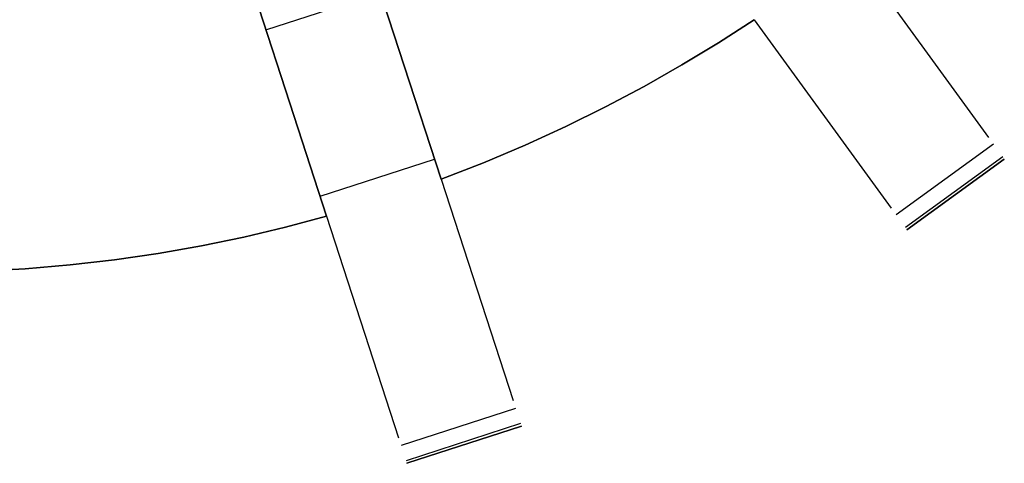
# Model space of a CAD drawing. Header units: millimetres. Extents: x 567 to 919, y 2269 to 2620.
# Tile 7 of 17: x 753 to 851, y 2275 to 2320. Entities that reach past the tile are written whole.
import ezdxf

# ---------------------------------------------------------------- set-up
doc = ezdxf.new("R2010")
doc.units = ezdxf.units.MM

msp = doc.modelspace()

# ---------------------------------------------------------------- linework, layer by layer
at = {"extrusion": (0.889572, 0.32285, 0.323156)}
for points in [[(1878.661, -580.59), (1962.529, -505.913)], [(1960.87, -504.05), (1877.002, -578.727)], [(1959.21, -502.187), (1875.343, -576.864)]]:
    msp.add_lwpolyline(points, dxfattribs=at)
at = {"extrusion": (0.970735, 0.182849, 0.155688)}
for points in [[(2092.788, -259.448), (2179.345, -187.905)], [(2178.579, -186.979), (2092.022, -258.521)], [(2177.813, -186.052), (2091.256, -257.595)]]:
    msp.add_lwpolyline(points, dxfattribs=at)
at = {"extrusion": (0.981519, 0.051352, -0.184345)}
for points in [[(2304.791, -132.939), (2258.26, 31.01)], [(2254.992, 30.083), (2301.523, -133.867)], [(2251.724, 29.155), (2298.255, -134.794)]]:
    msp.add_lwpolyline(points, dxfattribs=at)
at = {"extrusion": (0.994926, 0.03131, -0.09561)}
for points in [[(2306.173, -228.072), (2252.891, -66.191)], [(2251.217, -66.742), (2304.5, -228.623)], [(2249.544, -67.293), (2302.826, -229.174)]]:
    msp.add_lwpolyline(points, dxfattribs=at)
for points in [[(836.178, 2326.634), (849.833, 2307.839)], [(788.487, 2324.481), (791.578, 2314.971)], [(791.578, 2314.971), (788.487, 2324.481)], [(788.487, 2324.481), (791.578, 2314.971)], [(791.578, 2314.971), (788.487, 2324.481)], [(777.788, 2318.577), (789.201, 2322.285)], [(780.165, 2311.263), (777.075, 2320.773)], [(777.075, 2320.773), (780.165, 2311.263)], [(780.165, 2311.263), (777.075, 2320.773)], [(777.075, 2320.773), (780.165, 2311.263)], [(795.249, 2303.672), (799.483, 2305.311), (803.628, 2307.061), (807.682, 2308.917), (811.64, 2310.872), (815.501, 2312.922), (819.26, 2315.061), (822.917, 2317.282), (826.47, 2319.58)], [(795.249, 2303.672), (799.483, 2305.311), (803.628, 2307.061), (807.682, 2308.917), (811.64, 2310.872), (815.501, 2312.922), (819.26, 2315.061), (822.917, 2317.282), (826.47, 2319.58)], [(826.47, 2319.58), (822.917, 2317.282), (819.26, 2315.061), (815.501, 2312.922), (811.64, 2310.872), (807.682, 2308.917), (803.628, 2307.061), (799.483, 2305.311), (795.249, 2303.672)], [(795.249, 2303.672), (799.483, 2305.311), (803.628, 2307.061), (807.682, 2308.917), (811.64, 2310.872), (815.501, 2312.922), (819.26, 2315.061), (822.917, 2317.282), (826.47, 2319.58)], [(826.47, 2319.58), (822.917, 2317.282), (819.26, 2315.061), (815.501, 2312.922), (811.64, 2310.872), (807.682, 2308.917), (803.628, 2307.061), (799.483, 2305.311), (795.249, 2303.672)], [(826.47, 2319.58), (822.917, 2317.282), (819.26, 2315.061), (815.501, 2312.922), (811.64, 2310.872), (807.682, 2308.917), (803.628, 2307.061), (799.483, 2305.311), (795.249, 2303.672)], [(826.47, 2319.58), (840.125, 2300.786)], [(791.578, 2314.971), (795.249, 2303.672)], [(795.249, 2303.672), (791.578, 2314.971)], [(791.578, 2314.971), (795.249, 2303.672)], [(795.249, 2303.672), (791.578, 2314.971)], [(783.836, 2299.964), (780.165, 2311.263)], [(780.165, 2311.263), (783.836, 2299.964)], [(783.836, 2299.964), (780.165, 2311.263)], [(780.165, 2311.263), (783.836, 2299.964)], [(850.323, 2307.165), (840.615, 2300.112)], [(783.188, 2301.958), (794.601, 2305.666)], [(851.252, 2305.886), (841.544, 2298.833)], [(851.412, 2305.666), (841.704, 2298.612)], [(851.412, 2305.666), (841.704, 2298.612)], [(841.704, 2298.612), (851.412, 2305.666)], [(795.249, 2303.672), (802.428, 2281.578)], [(749.227, 2294.483), (753.76, 2294.733), (758.244, 2295.116), (762.672, 2295.628), (767.041, 2296.265), (771.346, 2297.022), (775.583, 2297.894), (779.747, 2298.876), (783.836, 2299.964)], [(749.227, 2294.483), (753.76, 2294.733), (758.244, 2295.116), (762.672, 2295.628), (767.041, 2296.265), (771.346, 2297.022), (775.583, 2297.894), (779.747, 2298.876), (783.836, 2299.964)], [(783.836, 2299.964), (779.747, 2298.876), (775.583, 2297.894), (771.346, 2297.022), (767.041, 2296.265), (762.672, 2295.628), (758.244, 2295.116), (753.76, 2294.733), (749.227, 2294.483)], [(749.227, 2294.483), (753.76, 2294.733), (758.244, 2295.116), (762.672, 2295.628), (767.041, 2296.265), (771.346, 2297.022), (775.583, 2297.894), (779.747, 2298.876), (783.836, 2299.964)], [(783.836, 2299.964), (779.747, 2298.876), (775.583, 2297.894), (771.346, 2297.022), (767.041, 2296.265), (762.672, 2295.628), (758.244, 2295.116), (753.76, 2294.733), (749.227, 2294.483)], [(783.836, 2299.964), (779.747, 2298.876), (775.583, 2297.894), (771.346, 2297.022), (767.041, 2296.265), (762.672, 2295.628), (758.244, 2295.116), (753.76, 2294.733), (749.227, 2294.483)], [(783.836, 2299.964), (791.015, 2277.87)], [(802.685, 2280.785), (791.272, 2277.077)], [(803.174, 2279.282), (791.761, 2275.574)], [(803.258, 2279.023), (791.845, 2275.315)], [(803.258, 2279.023), (791.845, 2275.315)], [(791.845, 2275.315), (803.258, 2279.023)]]:
    msp.add_lwpolyline(points)
at = {"extrusion": (0.809017, 0.587785, -6.49426e-14)}
msp.add_lwpolyline([(1364.875, -75.67), (1364.878, -75.499), (1364.887, -75.328), (1364.901, -75.158), (1364.922, -74.988), (1364.948, -74.819), (1364.98, -74.65), (1365.018, -74.484), (1365.061, -74.318), (1365.111, -74.154), (1365.165, -73.992), (1365.225, -73.832), (1365.291, -73.674), (1365.362, -73.518), (1365.438, -73.365), (1365.52, -73.214), (1365.607, -73.066), (1365.698, -72.922), (1365.795, -72.78), (1365.896, -72.643), (1366.002, -72.508), (1366.113, -72.377), (1366.227, -72.251), (1366.347, -72.128), (1366.47, -72.009), (1366.597, -71.895), (1366.728, -71.785)], dxfattribs=at)
at = {"extrusion": (0.809017, 0.587785, 3.67646e-13)}
msp.add_lwpolyline([(1365.147, -150.488), (1365.096, -150.331), (1365.05, -150.172), (1365.009, -150.011), (1364.974, -149.849), (1364.944, -149.686), (1364.919, -149.522), (1364.9, -149.357), (1364.886, -149.192), (1364.878, -149.026), (1364.875, -148.861)], dxfattribs=at)
at = {"extrusion": (1, 0, 0)}
for points in [[(2305.666, -148.861), (2305.666, -75.67)], [(2303.672, -94), (2303.672, -106)], [(2303.672, -146), (2303.672, -158)], [(2302.139, -75.67), (2302.139, -148.861)], [(2299.964, -94), (2299.964, -106)], [(2299.964, -146), (2299.964, -158)], [(2298.612, -75.67), (2298.612, -148.861)], [(2279.023, -148.861), (2279.023, -75.67)], [(2277.169, -75.67), (2277.169, -148.861)], [(2275.315, -75.67), (2275.315, -148.861)]]:
    msp.add_lwpolyline(points, dxfattribs=at)
at = {"extrusion": (0.809017, 0.587785, -1.73918e-13)}
msp.add_lwpolyline([(1366.728, -71.785), (1366.597, -71.895), (1366.47, -72.009), (1366.347, -72.128), (1366.227, -72.251), (1366.113, -72.377), (1366.002, -72.508), (1365.896, -72.643), (1365.795, -72.78), (1365.698, -72.922), (1365.607, -73.066), (1365.52, -73.214), (1365.438, -73.365), (1365.362, -73.518), (1365.291, -73.674), (1365.225, -73.832), (1365.165, -73.992), (1365.111, -74.154), (1365.061, -74.318), (1365.018, -74.484), (1364.98, -74.65), (1364.948, -74.819), (1364.922, -74.988), (1364.901, -75.158), (1364.887, -75.328), (1364.878, -75.499), (1364.875, -75.67)], dxfattribs=at)
at = {"extrusion": (0.809017, 0.587785, 2.56192e-13)}
msp.add_lwpolyline([(1364.875, -148.861), (1364.878, -149.026), (1364.886, -149.192), (1364.9, -149.357), (1364.919, -149.522), (1364.944, -149.686), (1364.974, -149.849), (1365.009, -150.011), (1365.05, -150.172), (1365.096, -150.331), (1365.147, -150.488)], dxfattribs=at)
at = {"extrusion": (0.809017, 0.587785, 1.94858e-13)}
msp.add_lwpolyline([(1366.728, -71.785), (1366.597, -71.895), (1366.47, -72.009), (1366.347, -72.128), (1366.227, -72.251), (1366.113, -72.377), (1366.002, -72.508), (1365.896, -72.643), (1365.795, -72.78), (1365.698, -72.922), (1365.607, -73.066), (1365.52, -73.214), (1365.438, -73.365), (1365.362, -73.518), (1365.291, -73.674), (1365.225, -73.832), (1365.165, -73.992), (1365.111, -74.154), (1365.061, -74.318), (1365.018, -74.484), (1364.98, -74.65), (1364.948, -74.819), (1364.922, -74.988), (1364.901, -75.158), (1364.887, -75.328), (1364.878, -75.499), (1364.875, -75.67)], dxfattribs=at)
at = {"extrusion": (0.809017, 0.587785, -3.87179e-13)}
msp.add_lwpolyline([(1364.875, -148.861), (1364.878, -149.026), (1364.886, -149.192), (1364.9, -149.357), (1364.919, -149.522), (1364.944, -149.686), (1364.974, -149.849), (1365.009, -150.011), (1365.05, -150.172), (1365.096, -150.331), (1365.147, -150.488)], dxfattribs=at)
at = {"extrusion": (0.951057, 0.309017, -7.71551e-14)}
msp.add_lwpolyline([(1919.259, -75.67), (1919.262, -75.499), (1919.271, -75.328), (1919.286, -75.158), (1919.306, -74.988), (1919.332, -74.819), (1919.364, -74.65), (1919.402, -74.484), (1919.446, -74.318), (1919.495, -74.154), (1919.549, -73.992), (1919.61, -73.832), (1919.675, -73.674), (1919.746, -73.518), (1919.823, -73.365), (1919.904, -73.214), (1919.991, -73.066), (1920.082, -72.922), (1920.179, -72.78), (1920.28, -72.643), (1920.386, -72.508), (1920.497, -72.377), (1920.612, -72.251), (1920.731, -72.128), (1920.854, -72.009), (1920.981, -71.895), (1921.113, -71.785)], dxfattribs=at)
at = {"extrusion": (0.951057, 0.309017, 4.61601e-15)}
msp.add_lwpolyline([(1921.113, -71.785), (1920.981, -71.895), (1920.854, -72.009), (1920.731, -72.128), (1920.612, -72.251), (1920.497, -72.377), (1920.386, -72.508), (1920.28, -72.643), (1920.179, -72.78), (1920.082, -72.922), (1919.991, -73.066), (1919.904, -73.214), (1919.823, -73.365), (1919.746, -73.518), (1919.675, -73.674), (1919.61, -73.832), (1919.549, -73.992), (1919.495, -74.154), (1919.446, -74.318), (1919.402, -74.484), (1919.364, -74.65), (1919.332, -74.819), (1919.306, -74.988), (1919.286, -75.158), (1919.271, -75.328), (1919.262, -75.499), (1919.259, -75.67)], dxfattribs=at)
at = {"extrusion": (0.951057, 0.309017, -1.20783e-13)}
msp.add_lwpolyline([(1919.532, -150.488), (1919.48, -150.331), (1919.434, -150.172), (1919.393, -150.011), (1919.358, -149.849), (1919.328, -149.686), (1919.303, -149.522), (1919.284, -149.357), (1919.27, -149.192), (1919.262, -149.026), (1919.259, -148.861)], dxfattribs=at)
at = {"extrusion": (0.951057, 0.309017, -2.42845e-14)}
msp.add_lwpolyline([(1921.113, -71.785), (1920.981, -71.895), (1920.854, -72.009), (1920.731, -72.128), (1920.612, -72.251), (1920.497, -72.377), (1920.386, -72.508), (1920.28, -72.643), (1920.179, -72.78), (1920.082, -72.922), (1919.991, -73.066), (1919.904, -73.214), (1919.823, -73.365), (1919.746, -73.518), (1919.675, -73.674), (1919.61, -73.832), (1919.549, -73.992), (1919.495, -74.154), (1919.446, -74.318), (1919.402, -74.484), (1919.364, -74.65), (1919.332, -74.819), (1919.306, -74.988), (1919.286, -75.158), (1919.271, -75.328), (1919.262, -75.499), (1919.259, -75.67)], dxfattribs=at)
at = {"extrusion": (0.951057, 0.309017, 7.21547e-14)}
msp.add_lwpolyline([(1919.259, -148.861), (1919.262, -149.026), (1919.27, -149.192), (1919.284, -149.357), (1919.303, -149.522), (1919.328, -149.686), (1919.358, -149.849), (1919.393, -150.011), (1919.434, -150.172), (1919.48, -150.331), (1919.532, -150.488)], dxfattribs=at)
at = {"extrusion": (0.951057, 0.309017, -6.3412e-13)}
msp.add_lwpolyline([(1919.259, -148.861), (1919.262, -149.026), (1919.27, -149.192), (1919.284, -149.357), (1919.303, -149.522), (1919.328, -149.686), (1919.358, -149.849), (1919.393, -150.011), (1919.434, -150.172), (1919.48, -150.331), (1919.532, -150.488)], dxfattribs=at)

doc.saveas('drawing.dxf')
